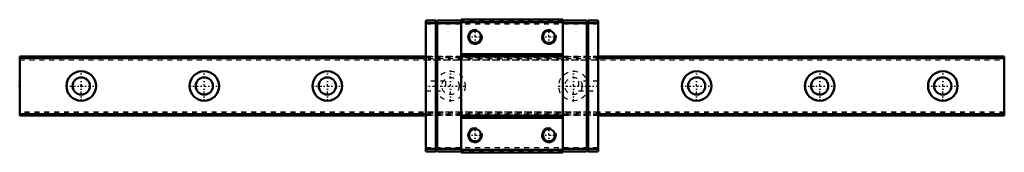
# Model space of a CAD drawing. Header units: millimetres. Extents: x -13 to 188, y -14 to 14.
import ezdxf

# ---------------------------------------------------------------- set-up
doc = ezdxf.new("R2010")
doc.units = ezdxf.units.MM
doc.linetypes.add('Center', pattern=[1.5, 0.45, -0.5, 0.05, -0.5])
doc.linetypes.add('Dashed', pattern=[2, 1, -1])
for name, color, linetype, lineweight in [('2d ConnectionPoints', 7, 'Continuous', 50), ('AM_0', 7, 'Continuous', 50), ('AM_5', 3, 'Continuous', 25), ('AM_7', 7, 'Center', 25), ('AM_9', 6, 'Dashed', 25)]:
    doc.layers.add(name, color=color, linetype=linetype, lineweight=lineweight)

# ---------------------------------------------------------------- blocks, each defined once
blk = doc.blocks.new('1_RSX12MUU1_Slider_0_in_RSX12MUU200LMG1250W8250001_4')
at = {"layer": 'AM_0'}
for p, q in [((70, 13.3), (72, 13.3)), ((70, 13.3), (70, -13.3)), ((70, 12.8), (72, 12.8)), ((72.4, 13.3), (72, 12.9)), ((72, -13.3), (72, 13.3)), ((72.1, 13), (72.3, 12.8)), ((72.3, 12.8), (77.2, 12.8)), ((72.3, 12.8), (72.3, -12.8)), ((72.4, 13.3), (77.2, 13.3)), ((77.2, 13.5), (77.2, -13.5)), ((97.8, 13.5), (77.2, 13.5)), ((97.8, 13), (77.2, 13)), ((97.8, 13.5), (97.8, -13.5)), ((102.6, 13.3), (97.8, 13.3)), ((102.7, 12.8), (97.8, 12.8)), ((102.6, 13.3), (103, 12.9)), ((102.9, 13), (102.7, 12.8)), ((102.7, 12.8), (102.7, -12.8)), ((103, -13.3), (103, 13.3)), ((105, 13.3), (103, 13.3)), ((105, 12.8), (103, 12.8)), ((105, 13.3), (105, -13.3)), ((97.8, 6.5), (77.2, 6.5)), ((97.8, 6), (77.2, 6)), ((97.8, -6), (77.2, -6)), ((97.8, -6.5), (77.2, -6.5)), ((70, -12.8), (72, -12.8)), ((70, -13.3), (72, -13.3)), ((72, -12.9), (72.4, -13.3)), ((72.3, -12.8), (72.1, -13)), ((72.3, -12.8), (77.2, -12.8)), ((72.4, -13.3), (77.2, -13.3)), ((97.8, -13), (77.2, -13)), ((97.8, -13.5), (77.2, -13.5)), ((102.7, -12.8), (97.8, -12.8)), ((102.6, -13.3), (97.8, -13.3)), ((102.6, -13.3), (103, -12.9)), ((102.7, -12.8), (102.9, -13)), ((105, -12.8), (103, -12.8)), ((105, -13.3), (103, -13.3))]:
    blk.add_line(p, q, dxfattribs=at)
for centre in [(80, 10), (95, 10), (80, -10), (95, -10)]:
    blk.add_circle(centre, 1.23, dxfattribs=at)
at = {"layer": 'AM_5'}
for centre in [(80, 10), (95, 10), (80, -10), (95, -10)]:
    blk.add_arc(centre, 1.5, 75, 15, dxfattribs=at)
at = {"layer": 'AM_7'}
for p, q in [((78.425, 10), (81.575, 10)), ((80, 8.425), (80, 11.575)), ((93.425, 10), (96.575, 10)), ((95, 8.425), (95, 11.575)), ((69.8, 0), (78.15, 0)), ((96.85, 0), (105.2, 0)), ((78.425, -10), (81.575, -10)), ((80, -11.575), (80, -8.425)), ((93.425, -10), (96.575, -10)), ((95, -11.575), (95, -8.425))]:
    blk.add_line(p, q, dxfattribs=at)
at = {"layer": 'AM_9'}
for p, q in [((105, 12.6), (70, 12.6)), ((97.8, 13.3), (77.2, 13.3)), ((77.2, 6), (70, 6)), ((105, 6), (97.8, 6)), ((105, 5.925), (70, 5.925)), ((105, 5.7), (70, 5.7)), ((70, 5.3), (105, 5.3)), ((74, 1), (70, 1)), ((74, 1), (74, -1)), ((101, 1), (101, -1)), ((105, 1), (101, 1)), ((70, -1), (74, -1)), ((101, -1), (105, -1)), ((105, -5.3), (70, -5.3)), ((105, -5.7), (70, -5.7)), ((105, -5.925), (70, -5.925)), ((77.2, -6), (70, -6)), ((105, -6), (97.8, -6)), ((105, -12.6), (70, -12.6)), ((97.8, -13.3), (77.2, -13.3))]:
    blk.add_line(p, q, dxfattribs=at)
blk = doc.blocks.new('2_RSX12M20012_5_Track_0_in_RSX12MUU200LMG1250W8250001_4')
at = {"layer": 'AM_0'}
for p, q in [((-12.5, 6), (-12.5, -6)), ((70, 6), (-12.5, 6)), ((187.5, 6), (105, 6)), ((187.5, 6), (187.5, -6)), ((70, 5.7), (-12.5, 5.7)), ((187.5, 5.7), (105, 5.7)), ((70, -5.7), (-12.5, -5.7)), ((70, -6), (-12.5, -6)), ((187.5, -5.7), (105, -5.7)), ((187.5, -6), (105, -6))]:
    blk.add_line(p, q, dxfattribs=at)
for centre, radius in [((0, 0), 3), ((25, 0), 3), ((50, 0), 3), ((125, 0), 3), ((150, 0), 3), ((175, 0), 3), ((0, 0), 1.75), ((25, 0), 1.75), ((50, 0), 1.75), ((125, 0), 1.75), ((150, 0), 1.75), ((175, 0), 1.75)]:
    blk.add_circle(centre, radius, dxfattribs=at)
at = {"layer": 'AM_7'}
for p, q in [((0, -3.15), (0, 3.15)), ((25, -3.15), (25, 3.15)), ((50, -3.15), (50, 3.15)), ((75, -3.15), (75, 3.15)), ((100, -3.15), (100, 3.15)), ((125, -3.15), (125, 3.15)), ((150, -3.15), (150, 3.15)), ((175, -3.15), (175, 3.15)), ((-3.15, 0), (3.15, 0)), ((21.85, 0), (28.15, 0)), ((46.85, 0), (53.15, 0)), ((121.85, 0), (128.15, 0)), ((146.85, 0), (153.15, 0)), ((171.85, 0), (178.15, 0))]:
    blk.add_line(p, q, dxfattribs=at)
at = {"layer": 'AM_9'}
for p, q in [((77.2, 6), (70, 6)), ((105, 6), (97.8, 6)), ((187.5, 5.925), (-12.5, 5.925)), ((187.5, 5.5), (-12.5, 5.5)), ((-12.5, 5.3), (187.5, 5.3)), ((105, 5.7), (70, 5.7)), ((187.5, -5.3), (-12.5, -5.3)), ((187.5, -5.5), (-12.5, -5.5)), ((187.5, -5.925), (-12.5, -5.925)), ((105, -5.7), (70, -5.7)), ((77.2, -6), (70, -6)), ((105, -6), (97.8, -6))]:
    blk.add_line(p, q, dxfattribs=at)
for centre, radius in [((75, 0), 3), ((100, 0), 3), ((75, 0), 1.75), ((100, 0), 1.75)]:
    blk.add_circle(centre, radius, dxfattribs=at)

msp = doc.modelspace()

# ---------------------------------------------------------------- linework, layer by layer
at = {"layer": '2d ConnectionPoints'}
for p in [(-12.5, 0), (0, 0), (0, 0)]:
    msp.add_point(p, dxfattribs=at)

# ---------------------------------------------------------------- block references
for name in ['1_RSX12MUU1_Slider_0_in_RSX12MUU200LMG1250W8250001_4', '2_RSX12M20012_5_Track_0_in_RSX12MUU200LMG1250W8250001_4']:
    msp.add_blockref(name, (0, 0))

doc.saveas('drawing.dxf')
